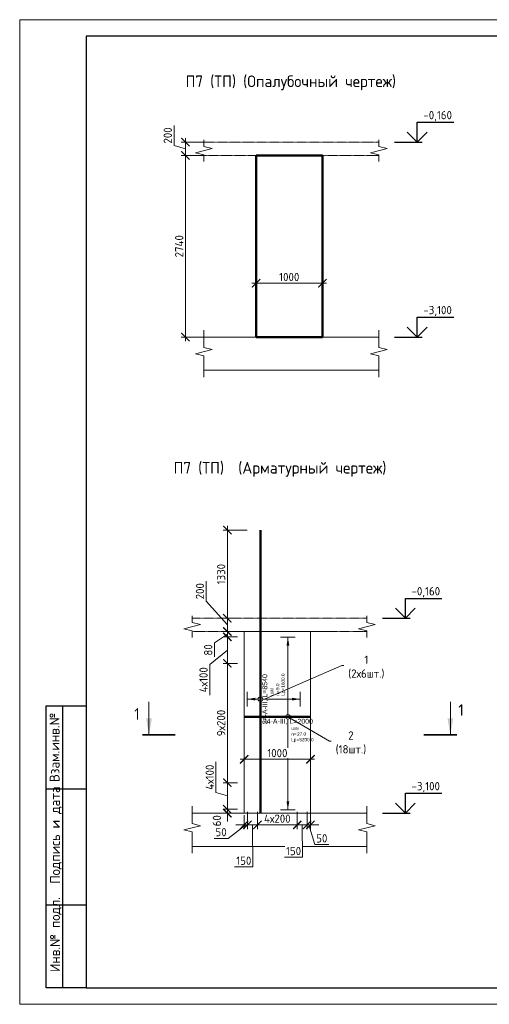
# Model space of a CAD drawing. Header units: millimetres. Extents: x 349531 to 1063351, y -131924 to 96186.
# Tile 176 of 230: x 909161 to 923320, y -65812 to -36112. Entities that reach past the tile are written whole.
import ezdxf
from ezdxf import colors
from ezdxf.entities.mleader import LeaderData, LeaderLine
from ezdxf.enums import TextEntityAlignment as Align
from ezdxf.math import Vec2, Vec3

# ---------------------------------------------------------------- set-up
doc = ezdxf.new("R2010")
doc.units = ezdxf.units.MM
doc.set_wipeout_variables(frame=1)
doc.linetypes.add('01 Штриховая _4 мм_', pattern=[6, 3.5, -2.5])
for name, color, linetype, lineweight in [('AF_Perekritie', 90, 'Continuous', 18), ('AF_Stena', 90, 'Continuous', 18), ('KR_Fundament', 253, 'Continuous', 18), ('АрмСтер', 2, 'Continuous', 50), ('Выноски', 20, 'Continuous', 20), ('подоснова', 151, 'Continuous', 5), ('РАЗМЕРЫ', 1, 'Continuous', 9), ('Текст', 7, 'Continuous', 25), ('ТОНКИЕ', 7, 'Continuous', 9)]:
    doc.layers.add(name, color=color, linetype=linetype, lineweight=lineweight)
doc.layers.add('АрмСтер_атрибуты', color=2, linetype='Continuous', lineweight=0, plot=False)
doc.layers.add('ТОЛСТЫЕ_ОСНОВНЫЕ', color=6, linetype='Continuous')
doc.styles.add('GOST-2.304_Type-B', font='GOST_Common.ttf')
doc.styles.get("Standard").update_dxf_attribs({"font": 'arial.ttf'})
doc.styles.add('style1', font='GOST_Common.ttf', dxfattribs={"height": 500})
doc.styles.add('Аннотативный', font='arial.ttf')
doc.dimstyles.new('мой 25', dxfattribs={"dimscale": 100, "dimtxt": 2.5, "dimasz": 2.5, "dimexe": 1.25, "dimexo": 0.625, "dimtad": 1, "dimdec": 0, "dimlfac": 0.5, "dimtxsty": 'GOST-2.304_Type-B', "dimblk": 'ARCHTICK', "dimcen": 2.5, "dimdle": 1.25, "dimaunit": 1, "dimadec": 1, "dimazin": 2, "dimtfac": 1, "dimtdec": 0, "dimtmove": 1, "dimatfit": 3, "dimfxl": 6, "dimfxlon": 1, "dimtfill": 1, "dimlwd": -1, "dimlwe": -1, "dimarcsym": 0})

# ---------------------------------------------------------------- blocks, each defined once
blk = doc.blocks.new('_ArchTick')
at = {"color": 0, "linetype": 'ByBlock', "const_width": 0.15}
blk.add_lwpolyline([(-0.5, -0.5), (0.5, 0.5)], dxfattribs=at)
blk = doc.blocks.new('*D654')
at = {"layer": 'DEFPOINTS', "color": 0, "transparency": 16777216}
for p in [(918287, -42042), (916287, -42262), (918287, -44061)]:
    blk.add_point(p, dxfattribs=at)
at = {"layer": 'РАЗМЕРЫ', "color": 0, "linetype": 'Continuous', "transparency": 16777216}
for p, q in [((916287, -43461), (916287, -44186)), ((918287, -43461), (918287, -44186)), ((916162, -44061), (918412, -44061))]:
    blk.add_line(p, q, dxfattribs=at)
at = {"layer": 'РАЗМЕРЫ', "color": 0, "transparency": 16777216, "xscale": 250, "yscale": 250, "zscale": 250, "rotation": 180}
blk.add_blockref('_ArchTick', (916287, -44061), dxfattribs=at)
at = {"layer": 'РАЗМЕРЫ', "color": 0, "transparency": 16777216, "xscale": 250, "yscale": 250, "zscale": 250}
blk.add_blockref('_ArchTick', (918287, -44061), dxfattribs=at)
at = {"layer": 'РАЗМЕРЫ', "color": 0, "transparency": 16777216, "insert": (917287, -43873), "char_height": 250, "attachment_point": 5, "style": 'GOST-2.304_Type-B', "bg_fill": 3, "box_fill_scale": 1.1, "bg_fill_color": 256, "bg_fill_true_color": 13158600, "bg_fill_transparency": 0}
blk.add_mtext('1000', dxfattribs=at)
blk = doc.blocks.new('*D658')
at = {"layer": 'DEFPOINTS', "color": 0, "transparency": 16777216}
for p in [(915077, -39806), (914158, -40206), (915077, -40206)]:
    blk.add_point(p, dxfattribs=at)
at = {"layer": 'РАЗМЕРЫ', "color": 0, "linetype": 'Continuous', "transparency": 16777216}
for p, q in [((913814, -39903), (913814, -39303)), ((914158, -39681), (914158, -40331)), ((914158, -40006), (913814, -39903)), ((914758, -39806), (914033, -39806)), ((914758, -40206), (914033, -40206))]:
    blk.add_line(p, q, dxfattribs=at)
at = {"layer": 'РАЗМЕРЫ', "color": 0, "transparency": 16777216, "xscale": 250, "yscale": 250, "zscale": 250}
for p, rotation in [((914158, -39806), 90), ((914158, -40206), 270)]:
    blk.add_blockref('_ArchTick', p, dxfattribs=dict(at, rotation=rotation))
at = {"layer": 'РАЗМЕРЫ', "color": 0, "transparency": 16777216, "insert": (913626, -39603), "char_height": 250, "attachment_point": 5, "rotation": 90, "style": 'GOST-2.304_Type-B', "bg_fill": 3, "box_fill_scale": 1.1, "bg_fill_color": 256, "bg_fill_true_color": 13158600, "bg_fill_transparency": 0}
blk.add_mtext('200', dxfattribs=at)
blk = doc.blocks.new('*D659')
at = {"layer": 'DEFPOINTS', "color": 0, "transparency": 16777216}
for p in [(915077, -40206), (914158, -45686), (915635, -45686)]:
    blk.add_point(p, dxfattribs=at)
at = {"layer": 'РАЗМЕРЫ', "color": 0, "linetype": 'Continuous', "transparency": 16777216}
for p, q in [((914158, -40081), (914158, -45811)), ((914758, -40206), (914033, -40206)), ((914758, -45686), (914033, -45686))]:
    blk.add_line(p, q, dxfattribs=at)
at = {"layer": 'РАЗМЕРЫ', "color": 0, "transparency": 16777216, "xscale": 250, "yscale": 250, "zscale": 250}
for p, rotation in [((914158, -40206), 90), ((914158, -45686), 270)]:
    blk.add_blockref('_ArchTick', p, dxfattribs=dict(at, rotation=rotation))
at = {"layer": 'РАЗМЕРЫ', "color": 0, "transparency": 16777216, "insert": (913970, -42946), "char_height": 250, "attachment_point": 5, "rotation": 90, "style": 'GOST-2.304_Type-B', "bg_fill": 3, "box_fill_scale": 1.1, "bg_fill_color": 256, "bg_fill_true_color": 13158600, "bg_fill_transparency": 0}
blk.add_mtext('2740', dxfattribs=at)
blk = doc.blocks.new('*U1380')
at = {"layer": 'ТОЛСТЫЕ_ОСНОВНЫЕ'}
for p, q in [((8, 5), (8, 90)), ((8, 90), (20, 90)), ((13, 5), (13, 90)), ((8, 65), (20, 65)), ((8, 30), (20, 30)), ((20, 5), (8, 5))]:
    blk.add_line(p, q, dxfattribs=at)
at = {"layer": 'ТОЛСТЫЕ_ОСНОВНЫЕ', "color": 6}
blk.add_lwpolyline([(20, 5), (415, 5), (415, 292), (20, 292)], close=True, dxfattribs=at)
at = {"layer": 'ТОНКИЕ'}
blk.add_lwpolyline([(0, 0), (420, 0), (420, 297), (0, 297)], close=True, dxfattribs=at)
at = {"layer": 'Текст', "style": 'style1'}
for s, p in [('Взам.инв.№', (10.5, 77.5)), ('Подпись и дата', (10.89, 51.06)), ('Инв.№ подл.', (10.89, 21.06))]:
    blk.add_text(s, height=3, rotation=90, dxfattribs=at).set_placement(p, align=Align.MIDDLE)
blk = doc.blocks.new('_None')
blk = doc.blocks.new('*D660')
at = {"layer": 'DEFPOINTS', "color": 0, "transparency": 16777216}
for p in [(915421, -54167), (915890, -54167), (915890, -54567)]:
    blk.add_point(p, dxfattribs=at)
at = {"layer": 'РАЗМЕРЫ', "color": 0, "linetype": 'Continuous', "transparency": 16777216}
for p, q in [((914783, -53652), (914783, -53052)), ((915421, -54367), (914783, -53652)), ((915421, -54692), (915421, -54042)), ((915828, -54167), (915296, -54167)), ((915828, -54567), (915296, -54567))]:
    blk.add_line(p, q, dxfattribs=at)
at = {"layer": 'РАЗМЕРЫ', "color": 0, "transparency": 16777216, "xscale": 250, "yscale": 250, "zscale": 250}
for p, rotation in [((915421, -54167), 90), ((915421, -54567), 270)]:
    blk.add_blockref('_ArchTick', p, dxfattribs=dict(at, rotation=rotation))
at = {"layer": 'РАЗМЕРЫ', "color": 0, "transparency": 16777216, "insert": (914595, -53352), "char_height": 250, "attachment_point": 5, "rotation": 90, "style": 'GOST-2.304_Type-B', "bg_fill": 3, "box_fill_scale": 1.1, "bg_fill_color": 256, "bg_fill_true_color": 13158600, "bg_fill_transparency": 0}
blk.add_mtext('200', dxfattribs=at)
blk = doc.blocks.new('*D652')
at = {"layer": 'DEFPOINTS', "color": 0, "transparency": 16777216}
for p in [(915421, -51507), (916417, -51507), (915890, -54167)]:
    blk.add_point(p, dxfattribs=at)
at = {"layer": 'РАЗМЕРЫ', "color": 0, "linetype": 'Continuous', "transparency": 16777216}
for p, q in [((916021, -51507), (915296, -51507)), ((915421, -54292), (915421, -51382)), ((915828, -54167), (915296, -54167))]:
    blk.add_line(p, q, dxfattribs=at)
at = {"layer": 'РАЗМЕРЫ', "color": 0, "transparency": 16777216, "xscale": 250, "yscale": 250, "zscale": 250}
for p, rotation in [((915421, -51507), 90), ((915421, -54167), 270)]:
    blk.add_blockref('_ArchTick', p, dxfattribs=dict(at, rotation=rotation))
at = {"layer": 'РАЗМЕРЫ', "color": 0, "transparency": 16777216, "insert": (915234, -52837), "char_height": 250, "attachment_point": 5, "rotation": 90, "style": 'GOST-2.304_Type-B', "bg_fill": 3, "box_fill_scale": 1.1, "bg_fill_color": 256, "bg_fill_true_color": 13158600, "bg_fill_transparency": 0}
blk.add_mtext('1330', dxfattribs=at)
blk = doc.blocks.new('*U672')
at = {"layer": 'РАЗМЕРЫ'}
for p, q in [((112, 1200), (-112, 1200)), ((112, -1400), (-112, -1400))]:
    blk.add_line(p, q, dxfattribs=at)
at = {"layer": 'РАЗМЕРЫ', "ltscale": 15}
blk.add_line((0, -1400), (0, 1200), dxfattribs=at)
at = {"layer": 'РАЗМЕРЫ'}
for points in [[(0, 1200), (21, 1075), (-21, 1075)], [(0, -1400), (21, -1275), (-21, -1275)]]:
    blk.add_solid(points, dxfattribs=at)
at = {"layer": 'АрмСтер_атрибуты', "color": 215, "ltscale": 15, "style": 'Аннотативный'}
for s, p in [('шаг', (51, -194)), ('n=', (51, -285)), ('Lр=', (50, -368))]:
    blk.add_text(s, height=50, dxfattribs=at).set_placement(p)
at = {"layer": 'АрмСтер_атрибуты', "flags": 9}
for tag, p in [('МАССА', (-1034, -10)), ('ОБОЗНАЧЕНИЕ', (-1034, -124))]:
    blk.add_attdef(tag, p, '', height=75, dxfattribs=at)
at = {"layer": 'АрмСтер_атрибуты', "style": 'Аннотативный', "flags": 8}
blk.add_attdef('ПОЗ', (110, 30), '', height=75, dxfattribs=at)
at = {"layer": 'АрмСтер_атрибуты', "color": 215, "style": 'Аннотативный'}
for tag, p, flags in [('ШАГ', (191, -194), 10), ('КОЛ', (138, -285), 8), ('ШИРИНА', (173, -368), 8)]:
    blk.add_attdef(tag, p, '', height=50, dxfattribs=dict(at, flags=flags))
at = {"linetype": 'Continuous', "lineweight": 0}
blk.add_wipeout([(35, 0), (28, 21), (11, 33), (-11, 33), (-28, 21), (-35, 0), (-28, -21), (-11, -33), (11, -33), (28, -21)], dxfattribs=at)
at = {"color": 0, "linetype": 'ByBlock', "lineweight": -2, "ltscale": 100}
blk.add_line((-658, 0), (342, 0), dxfattribs=at)
at = {"layer": 'РАЗМЕРЫ'}
blk.add_circle((0, 0), 35, dxfattribs=at)
at = {"layer": 'АрмСтер_атрибуты', "style": 'Аннотативный', "flags": 8}
blk.add_attdef('НАИМЕНОВАНИЕ', text='', height=75, dxfattribs=at).set_placement((0, -29), align=Align.TOP_CENTER)
blk = doc.blocks.new('*U673')
at = {"layer": 'РАЗМЕРЫ'}
for p, q in [((112, 200), (-112, 200)), ((112, -600), (-112, -600))]:
    blk.add_line(p, q, dxfattribs=at)
at = {"layer": 'РАЗМЕРЫ', "ltscale": 15}
blk.add_line((0, -600), (0, 200), dxfattribs=at)
at = {"layer": 'РАЗМЕРЫ'}
for points in [[(0, 200), (21, 75), (-21, 75)], [(0, -600), (21, -475), (-21, -475)]]:
    blk.add_solid(points, dxfattribs=at)
at = {"layer": 'АрмСтер_атрибуты', "color": 215, "ltscale": 15, "style": 'Аннотативный'}
for s, p in [('шаг', (51, -194)), ('n=', (51, -285)), ('Lр=', (50, -368))]:
    blk.add_text(s, height=50, dxfattribs=at).set_placement(p)
at = {"layer": 'АрмСтер_атрибуты', "flags": 9}
for tag, p in [('МАССА', (-2096, -10)), ('ОБОЗНАЧЕНИЕ', (-2096, -124))]:
    blk.add_attdef(tag, p, '', height=75, dxfattribs=at)
at = {"layer": 'АрмСтер_атрибуты', "style": 'Аннотативный', "flags": 8}
blk.add_attdef('ПОЗ', (110, 30), '', height=75, dxfattribs=at)
at = {"layer": 'АрмСтер_атрибуты', "color": 215, "style": 'Аннотативный'}
for tag, p, flags in [('ШАГ', (191, -194), 10), ('КОЛ', (138, -285), 8), ('ШИРИНА', (173, -368), 8)]:
    blk.add_attdef(tag, p, '', height=50, dxfattribs=dict(at, flags=flags))
at = {"linetype": 'Continuous', "lineweight": 0}
blk.add_wipeout([(35, 0), (28, 21), (11, 33), (-11, 33), (-28, 21), (-35, 0), (-28, -21), (-11, -33), (11, -33), (28, -21)], dxfattribs=at)
at = {"color": 0, "linetype": 'ByBlock', "lineweight": -2, "ltscale": 100}
blk.add_line((-1720, 0), (2550, 0), dxfattribs=at)
at = {"layer": 'РАЗМЕРЫ'}
blk.add_circle((0, 0), 35, dxfattribs=at)
at = {"layer": 'АрмСтер_атрибуты', "style": 'Аннотативный', "flags": 8}
blk.add_attdef('НАИМЕНОВАНИЕ', text='', height=75, dxfattribs=at).set_placement((0, -29), align=Align.TOP_CENTER)
blk = doc.blocks.new('*D647')
at = {"layer": 'DEFPOINTS', "color": 0, "transparency": 16777216}
for p in [(915421, -54567), (915559, -54567), (915787, -54727)]:
    blk.add_point(p, dxfattribs=at)
at = {"layer": 'РАЗМЕРЫ', "color": 0, "linetype": 'Continuous', "transparency": 16777216}
for p, q in [((915421, -54647), (915032, -54910)), ((915496, -54567), (915296, -54567)), ((915421, -54852), (915421, -54442)), ((915032, -54910), (915032, -55335)), ((915724, -54727), (915296, -54727))]:
    blk.add_line(p, q, dxfattribs=at)
at = {"layer": 'РАЗМЕРЫ', "color": 0, "transparency": 16777216, "xscale": 250, "yscale": 250, "zscale": 250}
for p, rotation in [((915421, -54567), 90), ((915421, -54727), 270)]:
    blk.add_blockref('_ArchTick', p, dxfattribs=dict(at, rotation=rotation))
at = {"layer": 'РАЗМЕРЫ', "color": 0, "transparency": 16777216, "insert": (914844, -55123), "char_height": 250, "attachment_point": 5, "rotation": 90, "style": 'GOST-2.304_Type-B', "bg_fill": 3, "box_fill_scale": 1.1, "bg_fill_color": 256, "bg_fill_true_color": 13158600, "bg_fill_transparency": 0}
blk.add_mtext('80', dxfattribs=at)
blk = doc.blocks.new('*D648')
at = {"layer": 'DEFPOINTS', "color": 0, "transparency": 16777216}
for p in [(915787, -59127), (915421, -59927), (915787, -59927)]:
    blk.add_point(p, dxfattribs=at)
at = {"layer": 'РАЗМЕРЫ', "color": 0, "linetype": 'Continuous', "transparency": 16777216}
for p, q in [((915078, -59423), (915078, -58498)), ((915421, -59002), (915421, -60052)), ((915724, -59127), (915296, -59127)), ((915421, -59527), (915078, -59423)), ((915724, -59927), (915296, -59927))]:
    blk.add_line(p, q, dxfattribs=at)
at = {"layer": 'РАЗМЕРЫ', "color": 0, "transparency": 16777216, "xscale": 250, "yscale": 250, "zscale": 250}
for p, rotation in [((915421, -59127), 90), ((915421, -59927), 270)]:
    blk.add_blockref('_ArchTick', p, dxfattribs=dict(at, rotation=rotation))
at = {"layer": 'РАЗМЕРЫ', "color": 0, "transparency": 16777216, "insert": (914890, -58961), "char_height": 250, "attachment_point": 5, "rotation": 90, "style": 'GOST-2.304_Type-B', "bg_fill": 3, "box_fill_scale": 1.1, "bg_fill_color": 256, "bg_fill_true_color": 13158600, "bg_fill_transparency": 0}
blk.add_mtext('4х100', dxfattribs=at)
blk = doc.blocks.new('*D649')
at = {"layer": 'DEFPOINTS', "color": 0, "transparency": 16777216}
for p in [(915421, -55527), (915787, -55527), (915787, -59127)]:
    blk.add_point(p, dxfattribs=at)
at = {"layer": 'РАЗМЕРЫ', "color": 0, "linetype": 'Continuous', "transparency": 16777216}
for p, q in [((915724, -55527), (915296, -55527)), ((915421, -59252), (915421, -55402)), ((915724, -59127), (915296, -59127))]:
    blk.add_line(p, q, dxfattribs=at)
at = {"layer": 'РАЗМЕРЫ', "color": 0, "transparency": 16777216, "xscale": 250, "yscale": 250, "zscale": 250}
for p, rotation in [((915421, -55527), 90), ((915421, -59127), 270)]:
    blk.add_blockref('_ArchTick', p, dxfattribs=dict(at, rotation=rotation))
at = {"layer": 'РАЗМЕРЫ', "color": 0, "transparency": 16777216, "insert": (915234, -57327), "char_height": 250, "attachment_point": 5, "rotation": 90, "style": 'GOST-2.304_Type-B', "bg_fill": 3, "box_fill_scale": 1.1, "bg_fill_color": 256, "bg_fill_true_color": 13158600, "bg_fill_transparency": 0}
blk.add_mtext('9х200', dxfattribs=at)
blk = doc.blocks.new('*D650')
at = {"layer": 'DEFPOINTS', "color": 0, "transparency": 16777216}
for p in [(915787, -54727), (915421, -55527), (915685, -55527)]:
    blk.add_point(p, dxfattribs=at)
at = {"layer": 'РАЗМЕРЫ', "color": 0, "linetype": 'Continuous', "transparency": 16777216}
for p, q in [((915421, -54602), (915421, -55652)), ((915724, -54727), (915296, -54727)), ((915421, -55127), (914890, -55560)), ((915622, -55527), (915296, -55527)), ((914890, -55560), (914890, -56485))]:
    blk.add_line(p, q, dxfattribs=at)
at = {"layer": 'РАЗМЕРЫ', "color": 0, "transparency": 16777216, "xscale": 250, "yscale": 250, "zscale": 250}
for p, rotation in [((915421, -54727), 90), ((915421, -55527), 270)]:
    blk.add_blockref('_ArchTick', p, dxfattribs=dict(at, rotation=rotation))
at = {"layer": 'РАЗМЕРЫ', "color": 0, "transparency": 16777216, "insert": (914703, -56022), "char_height": 250, "attachment_point": 5, "rotation": 90, "style": 'GOST-2.304_Type-B', "bg_fill": 3, "box_fill_scale": 1.1, "bg_fill_color": 256, "bg_fill_true_color": 13158600, "bg_fill_transparency": 0}
blk.add_mtext('4х100', dxfattribs=at)
blk = doc.blocks.new('*D651')
at = {"layer": 'DEFPOINTS', "color": 0, "transparency": 16777216}
for p in [(915787, -59927), (915421, -60047), (915541, -60047)]:
    blk.add_point(p, dxfattribs=at)
at = {"layer": 'РАЗМЕРЫ', "color": 0, "linetype": 'Continuous', "transparency": 16777216}
for p, q in [((915421, -59927), (915421, -59677)), ((915724, -59927), (915296, -59927)), ((915421, -59927), (915421, -60047)), ((915479, -60047), (915296, -60047)), ((915421, -60047), (915421, -60297))]:
    blk.add_line(p, q, dxfattribs=at)
at = {"layer": 'РАЗМЕРЫ', "color": 0, "transparency": 16777216, "insert": (915105, -60275), "char_height": 250, "attachment_point": 5, "rotation": 90, "style": 'GOST-2.304_Type-B', "bg_fill": 3, "box_fill_scale": 1.1, "bg_fill_color": 256, "bg_fill_true_color": 13158600, "bg_fill_transparency": 0}
blk.add_mtext('60', dxfattribs=at)
at = {"layer": 'РАЗМЕРЫ', "color": 0, "transparency": 16777216, "xscale": 250, "yscale": 250, "zscale": 250}
for p, rotation in [((915421, -59927), 270), ((915421, -60047), 90)]:
    blk.add_blockref('_ArchTick', p, dxfattribs=dict(at, rotation=rotation))
blk = doc.blocks.new('*D671')
at = {"layer": 'DEFPOINTS', "color": 0, "transparency": 16777216}
for p in [(917929, -56403), (915929, -56623), (917929, -58421)]:
    blk.add_point(p, dxfattribs=at)
at = {"layer": 'РАЗМЕРЫ', "color": 0, "linetype": 'Continuous', "transparency": 16777216}
for p, q in [((915929, -57821), (915929, -58546)), ((917929, -57821), (917929, -58546)), ((915804, -58421), (918054, -58421))]:
    blk.add_line(p, q, dxfattribs=at)
at = {"layer": 'РАЗМЕРЫ', "color": 0, "transparency": 16777216, "xscale": 250, "yscale": 250, "zscale": 250, "rotation": 180}
blk.add_blockref('_ArchTick', (915929, -58421), dxfattribs=at)
at = {"layer": 'РАЗМЕРЫ', "color": 0, "transparency": 16777216, "xscale": 250, "yscale": 250, "zscale": 250}
blk.add_blockref('_ArchTick', (917929, -58421), dxfattribs=at)
at = {"layer": 'РАЗМЕРЫ', "color": 0, "transparency": 16777216, "insert": (916929, -58234), "char_height": 250, "attachment_point": 5, "style": 'GOST-2.304_Type-B', "bg_fill": 3, "box_fill_scale": 1.1, "bg_fill_color": 256, "bg_fill_true_color": 13158600, "bg_fill_transparency": 0}
blk.add_mtext('1000', dxfattribs=at)
blk = doc.blocks.new('*D674')
at = {"layer": 'DEFPOINTS', "color": 0, "lineweight": 50, "transparency": 16777216}
for p in [(916029, -59957), (915929, -60047), (915929, -60400)]:
    blk.add_point(p, dxfattribs=at)
at = {"layer": 'РАЗМЕРЫ', "color": 0, "linetype": 'Continuous', "transparency": 16777216}
for p, q in [((915929, -60109), (915929, -60525)), ((916029, -60020), (916029, -60525)), ((915979, -60400), (915445, -60806)), ((915929, -60400), (915679, -60400)), ((916029, -60400), (915929, -60400)), ((916029, -60400), (915929, -60400)), ((916029, -60400), (916279, -60400)), ((915445, -60806), (915020, -60806))]:
    blk.add_line(p, q, dxfattribs=at)
at = {"layer": 'РАЗМЕРЫ', "color": 0, "transparency": 16777216, "xscale": 250, "yscale": 250, "zscale": 250}
blk.add_blockref('_ArchTick', (915929, -60400), dxfattribs=at)
at = {"layer": 'РАЗМЕРЫ', "color": 0, "transparency": 16777216, "xscale": 250, "yscale": 250, "zscale": 250, "rotation": 180}
blk.add_blockref('_ArchTick', (916029, -60400), dxfattribs=at)
at = {"layer": 'РАЗМЕРЫ', "color": 0, "transparency": 16777216, "insert": (915232, -60618), "char_height": 250, "attachment_point": 5, "style": 'GOST-2.304_Type-B', "bg_fill": 3, "box_fill_scale": 1.1, "bg_fill_color": 256, "bg_fill_true_color": 13158600, "bg_fill_transparency": 0}
blk.add_mtext('50', dxfattribs=at)
blk = doc.blocks.new('*D675')
at = {"layer": 'DEFPOINTS', "color": 0, "transparency": 16777216}
for p in [(917829, -59947), (917929, -59982), (917929, -60400)]:
    blk.add_point(p, dxfattribs=at)
at = {"layer": 'РАЗМЕРЫ', "color": 0, "linetype": 'Continuous', "transparency": 16777216}
for p, q in [((917829, -60010), (917829, -60525)), ((917929, -60044), (917929, -60525)), ((917829, -60400), (917579, -60400)), ((917829, -60400), (917929, -60400)), ((917829, -60400), (917929, -60400)), ((917879, -60400), (918057, -60993)), ((917929, -60400), (918179, -60400)), ((918057, -60993), (918482, -60993))]:
    blk.add_line(p, q, dxfattribs=at)
at = {"layer": 'РАЗМЕРЫ', "color": 0, "transparency": 16777216, "insert": (918269, -60806), "char_height": 250, "attachment_point": 5, "style": 'GOST-2.304_Type-B', "bg_fill": 3, "box_fill_scale": 1.1, "bg_fill_color": 256, "bg_fill_true_color": 13158600, "bg_fill_transparency": 0}
blk.add_mtext('50', dxfattribs=at)
at = {"layer": 'РАЗМЕРЫ', "color": 0, "transparency": 16777216, "xscale": 250, "yscale": 250, "zscale": 250}
blk.add_blockref('_ArchTick', (917829, -60400), dxfattribs=at)
at = {"layer": 'РАЗМЕРЫ', "color": 0, "transparency": 16777216, "xscale": 250, "yscale": 250, "zscale": 250, "rotation": 180}
blk.add_blockref('_ArchTick', (917929, -60400), dxfattribs=at)
blk = doc.blocks.new('*D1538')
at = {"layer": 'DEFPOINTS', "color": 0, "transparency": 16777216}
for p in [(917529, -59947), (917529, -60400)]:
    blk.add_point(p, dxfattribs=at)
at = {"layer": 'РАЗМЕРЫ', "color": 0, "linetype": 'Continuous', "transparency": 16777216}
for p, q in [((916329, -60010), (916329, -60525)), ((917529, -60010), (917529, -60525)), ((916204, -60400), (917654, -60400))]:
    blk.add_line(p, q, dxfattribs=at)
at = {"layer": 'РАЗМЕРЫ', "color": 0, "transparency": 16777216, "xscale": 250, "yscale": 250, "zscale": 250, "rotation": 180}
blk.add_blockref('_ArchTick', (916329, -60400), dxfattribs=at)
at = {"layer": 'РАЗМЕРЫ', "color": 0, "transparency": 16777216, "xscale": 250, "yscale": 250, "zscale": 250}
blk.add_blockref('_ArchTick', (917529, -60400), dxfattribs=at)
at = {"layer": 'РАЗМЕРЫ', "color": 0, "transparency": 16777216, "insert": (916929, -60212), "char_height": 250, "attachment_point": 5, "style": 'GOST-2.304_Type-B', "bg_fill": 3, "box_fill_scale": 1.1, "bg_fill_color": 256, "bg_fill_true_color": 13158600, "bg_fill_transparency": 0}
blk.add_mtext('4х200', dxfattribs=at)
at = {"layer": 'DEFPOINTS', "color": 0, "transparency": 16777216}
blk.add_point((916329, -59947), dxfattribs=at)
blk = doc.blocks.new('*D1540')
at = {"layer": 'DEFPOINTS', "color": 0, "lineweight": 50, "transparency": 16777216}
for p in [(917529, -59947), (917829, -59947), (917829, -60400)]:
    blk.add_point(p, dxfattribs=at)
at = {"layer": 'РАЗМЕРЫ', "color": 0, "linetype": 'Continuous', "transparency": 16777216}
for p, q in [((917529, -60010), (917529, -60525)), ((917829, -60010), (917829, -60525)), ((917404, -60400), (917954, -60400)), ((917679, -60400), (917692, -61376)), ((917692, -61376), (917142, -61376))]:
    blk.add_line(p, q, dxfattribs=at)
at = {"layer": 'РАЗМЕРЫ', "color": 0, "transparency": 16777216, "xscale": 250, "yscale": 250, "zscale": 250, "rotation": 180}
blk.add_blockref('_ArchTick', (917529, -60400), dxfattribs=at)
at = {"layer": 'РАЗМЕРЫ', "color": 0, "transparency": 16777216, "xscale": 250, "yscale": 250, "zscale": 250}
blk.add_blockref('_ArchTick', (917829, -60400), dxfattribs=at)
at = {"layer": 'РАЗМЕРЫ', "color": 0, "transparency": 16777216, "insert": (917417, -61188), "char_height": 250, "attachment_point": 5, "style": 'GOST-2.304_Type-B', "bg_fill": 3, "box_fill_scale": 1.1, "bg_fill_color": 256, "bg_fill_true_color": 13158600, "bg_fill_transparency": 0}
blk.add_mtext('150', dxfattribs=at)
blk = doc.blocks.new('*D1539')
at = {"layer": 'DEFPOINTS', "color": 0, "lineweight": 50, "transparency": 16777216}
for p in [(916029, -59947), (916329, -59947), (916329, -60400)]:
    blk.add_point(p, dxfattribs=at)
at = {"layer": 'РАЗМЕРЫ', "color": 0, "linetype": 'Continuous', "transparency": 16777216}
for p, q in [((916029, -60010), (916029, -60525)), ((916329, -60010), (916329, -60525)), ((915904, -60400), (916454, -60400)), ((916179, -60400), (916192, -61667)), ((916192, -61667), (915642, -61667))]:
    blk.add_line(p, q, dxfattribs=at)
at = {"layer": 'РАЗМЕРЫ', "color": 0, "transparency": 16777216, "xscale": 250, "yscale": 250, "zscale": 250, "rotation": 180}
blk.add_blockref('_ArchTick', (916029, -60400), dxfattribs=at)
at = {"layer": 'РАЗМЕРЫ', "color": 0, "transparency": 16777216, "xscale": 250, "yscale": 250, "zscale": 250}
blk.add_blockref('_ArchTick', (916329, -60400), dxfattribs=at)
at = {"layer": 'РАЗМЕРЫ', "color": 0, "transparency": 16777216, "insert": (915917, -61480), "char_height": 250, "attachment_point": 5, "style": 'GOST-2.304_Type-B', "bg_fill": 3, "box_fill_scale": 1.1, "bg_fill_color": 256, "bg_fill_true_color": 13158600, "bg_fill_transparency": 0}
blk.add_mtext('150', dxfattribs=at)

msp = doc.modelspace()

# ---------------------------------------------------------------- hatches: boundary and pattern name
at = {"layer": 'Выноски'}
for points in [[(913058, -57684.6), (913146.2, -57184.6), (912969.9, -57184.6)], [(922144.7, -57684.6), (922232.9, -57184.6), (922056.6, -57184.6)]]:
    msp.add_hatch(color=256, dxfattribs=at).paths.add_polyline_path(points, flags=0)

# ---------------------------------------------------------------- linework, layer by layer
for points in [[(921145.9, -39205.8), (922251.2, -39205.8)], [(921145.9, -39805.8), (921145.9, -39205.8)], [(921445.9, -39505.8), (921145.9, -39805.8), (920845.9, -39505.8)], [(920461.4, -39805.8), (921295.9, -39805.8)], [(921145.9, -45085.8), (922251.2, -45085.8)], [(921145.9, -45685.8), (921145.9, -45085.8)], [(921445.9, -45385.8), (921145.9, -45685.8), (920845.9, -45385.8)], [(920461.4, -45685.8), (921295.9, -45685.8)], [(920787.9, -53566.6), (921893.2, -53566.6)], [(920787.9, -54166.6), (920787.9, -53566.6)], [(921087.9, -53866.6), (920787.9, -54166.6), (920487.9, -53866.6)], [(920103.3, -54166.6), (920937.9, -54166.6)], [(920787.9, -59446.6), (921893.2, -59446.6)], [(920787.9, -60046.6), (920787.9, -59446.6)], [(921087.9, -59746.6), (920787.9, -60046.6), (920487.9, -59746.6)], [(920103.3, -60046.6), (920937.9, -60046.6)]]:
    msp.add_lwpolyline(points)
at = {"layer": 'AF_Perekritie', "linetype": '01 Штриховая _4 мм_', "lineweight": 9}
for p, q in [((919906.9, -39805.8), (914716.1, -39805.8)), ((919907, -39805.8), (919988.4, -39805.8)), ((914716.1, -40205.8), (919906.9, -40205.8)), ((919988.4, -40205.8), (919907, -40205.8)), ((919549, -54166.6), (919630.3, -54166.6)), ((919630.3, -54566.6), (919549, -54566.6))]:
    msp.add_line(p, q, dxfattribs=at)
at = {"layer": 'AF_Stena', "lineweight": 50}
for p, q in [((918286.9, -40205.8), (916286.9, -40205.8)), ((916286.9, -40205.8), (916286.9, -45685.8)), ((918286.9, -45685.8), (918286.9, -40205.8)), ((916286.9, -45685.8), (918286.9, -45685.8))]:
    msp.add_line(p, q, dxfattribs=at)
at = {"layer": 'AF_Stena', "lineweight": 20}
msp.add_line((917928.8, -60046.6), (917928.8, -54566.6), dxfattribs=at)
for points in [[(914716.1, -39880.8), (914716.1, -39730.8)], [(919988.4, -39880.8), (919988.4, -39730.8)], [(914966.1, -39998.3), (914466.1, -40123.3)], [(914716.1, -39880.8), (914716.1, -39935.8)], [(914716.1, -39935.8), (914966.1, -39998.3)], [(920238.4, -39998.3), (919738.4, -40123.3)], [(919988.4, -39880.8), (919988.4, -39935.8)], [(919988.4, -39935.8), (920238.4, -39998.3)], [(914466.1, -40123.3), (914716.1, -40185.8)], [(914716.1, -40185.8), (914716.1, -40240.8)], [(914716.1, -40240.8), (914716.1, -40390.8)], [(919738.4, -40123.3), (919988.4, -40185.8)], [(919988.4, -40185.8), (919988.4, -40240.8)], [(919988.4, -40240.8), (919988.4, -40390.8)], [(914716.1, -45945.4), (914716.1, -45473.6)], [(919988.4, -45945.4), (919988.4, -45473.6)], [(914716.1, -45945.4), (914716.1, -46000.4)], [(914716.1, -46000.4), (914966.1, -46062.9)], [(919988.4, -45945.4), (919988.4, -46000.4)], [(919988.4, -46000.4), (920238.4, -46062.9)], [(914966.1, -46062.9), (914466.1, -46187.9)], [(914466.1, -46187.9), (914716.1, -46250.4)], [(914716.1, -46250.4), (914716.1, -46305.4)], [(914716.1, -46305.4), (914716.1, -46891.1)], [(920238.4, -46062.9), (919738.4, -46187.9)], [(919738.4, -46187.9), (919988.4, -46250.4)], [(919988.4, -46250.4), (919988.4, -46305.4)], [(919988.4, -46305.4), (919988.4, -46891.1)], [(919630.3, -54241.6), (919630.3, -54091.6)], [(919630.3, -54241.6), (919630.3, -54296.6)], [(919630.3, -54296.6), (919880.3, -54359.1)], [(919880.3, -54359.1), (919380.3, -54484.1)], [(919380.3, -54484.1), (919630.3, -54546.6)], [(919630.3, -54546.6), (919630.3, -54601.6)], [(919630.3, -54601.6), (919630.3, -54751.6)], [(914358, -60306.3), (914358, -59834.4)], [(919630.3, -60306.3), (919630.3, -59834.4)], [(914608, -60423.8), (914108, -60548.8)], [(914108, -60548.8), (914358, -60611.3)], [(914358, -60306.3), (914358, -60361.3)], [(914358, -60361.3), (914608, -60423.8)], [(919880.3, -60423.8), (919380.3, -60548.8)], [(919380.3, -60548.8), (919630.3, -60611.3)], [(919630.3, -60306.3), (919630.3, -60361.3)], [(919630.3, -60361.3), (919880.3, -60423.8)], [(914358, -60611.3), (914358, -60666.3)], [(914358, -60666.3), (914358, -61252)], [(919630.3, -60611.3), (919630.3, -60666.3)], [(919630.3, -60666.3), (919630.3, -61252)]]:
    msp.add_lwpolyline(points, dxfattribs=at)
at = {"layer": 'KR_Fundament', "lineweight": 9}
for p, q in [((919988.4, -45685.8), (914716.1, -45685.8)), ((914716.1, -46685.8), (919988.4, -46685.8)), ((919630.3, -60046.6), (914358, -60046.6)), ((914358, -61046.6), (919630.3, -61046.6))]:
    msp.add_line(p, q, dxfattribs=at)
at = {"layer": 'Выноски'}
for p, q in [((913054.9, -57684.6), (913054.9, -56684.6)), ((922144.7, -57684.6), (922144.7, -56684.6))]:
    msp.add_line(p, q, dxfattribs=at)
for points in [[(913858, -57684.6, 50, 50, 0), (912858, -57684.6, 50, 50, 0)], [(921344.7, -57684.6, 50, 50, 0), (922344.7, -57684.6, 50, 50, 0)]]:
    msp.add_lwpolyline(points, format="xyseb", dxfattribs=at)

# ---------------------------------------------------------------- texts
at = {"style": 'GOST-2.304_Type-B'}
for s, p in [('-0,160', (921331.9, -39115.8)), ('-3,100', (921331.9, -44995.8)), ('-0,160', (920973.8, -53476.6)), ('-3,100', (920973.8, -59356.6))]:
    msp.add_text(s, height=250, dxfattribs=at).set_placement(p)
at = {"layer": 'Выноски', "style": 'GOST-2.304_Type-B'}
for p in [(912612.8, -57227.5), (922384.1, -57107.7)]:
    msp.add_text('1', height=350, dxfattribs=at).set_placement(p)
at = {"layer": 'РАЗМЕРЫ', "char_height": 350, "attachment_point": 5, "style": 'GOST-2.304_Type-B'}
for s, width, insert in [('П7 (ТП) (Опалубочный чертеж)', 9816.088, (917333.8, -38017.4)), ('П7 (ТП)  (Арматурный чертеж)', 10326.693, (917008, -49676.3))]:
    msp.add_mtext_dynamic_manual_height_columns(s, width=width, gutter_width=625, heights=[0], dxfattribs=dict(at, insert=insert))

# ---------------------------------------------------------------- leaders
at = {"layer": 'подоснова'}
ml = msp.add_multileader_mtext('Standard', dxfattribs=at)
ml.set_content('1 (2х6шт.)', color=256, style='GOST-2.304_Type-B')
ml.set_leader_properties(color=256, linetype='ByLayer', lineweight=15)
ml.set_arrow_properties(name='NONE')
ml.build(insert=Vec2(0, 0))
ml.multileader.update_dxf_attribs({"text_left_attachment_type": 6, "text_right_attachment_type": 6, "dogleg_length": 10, "arrow_head_size": 18})
ctx = ml.context
ctx.base_point, ctx.char_height, ctx.arrow_head_size, ctx.landing_gap_size, ctx.plane_origin = Vec3(918886.4, -55593.5), 250, 18, 20, Vec3(916132.8, -54290.9)
ctx.left_attachment, ctx.right_attachment, ctx.text_align_type = 6, 6, 1
notes = []
notes.append((ctx, [(0, (1, 1, 0), (918876.4, -55593.5), (1, 0), 10, [(0, [(916536.6, -56606.6)], 0, [])])]))
ctx.mtext.insert, ctx.mtext.width, ctx.mtext.alignment, ctx.mtext.flow_direction = Vec3(919611.7, -55293.5), 22.898, 2, 5
ml = msp.add_multileader_mtext('Standard', dxfattribs=at)
ml.set_content('2 (18шт.)', color=256, style='GOST-2.304_Type-B')
ml.set_leader_properties(color=256, linetype='ByLayer', lineweight=15)
ml.set_arrow_properties(name='NONE')
ml.build(insert=Vec2(0, 0))
ml.multileader.update_dxf_attribs({"text_left_attachment_type": 6, "text_right_attachment_type": 6, "dogleg_length": 10, "arrow_head_size": 18})
ctx = ml.context
ctx.base_point, ctx.char_height, ctx.arrow_head_size, ctx.landing_gap_size, ctx.plane_origin = Vec3(918509.5, -57878), 250, 18, 20, Vec3(916406.6, -57332)
ctx.left_attachment, ctx.right_attachment, ctx.text_align_type = 6, 6, 1
notes.append((ctx, [(0, (1, 1, 0), (918499.5, -57878), (1, 0), 10, [(0, [(917247.2, -57141)], 0, [])])]))
ctx.mtext.insert, ctx.mtext.width, ctx.mtext.alignment, ctx.mtext.flow_direction = Vec3(919147.3, -57578), 22.898, 2, 5
for ctx, leaders in notes:
    for number, flags, end, landing, length, lines in leaders:
        leader = LeaderData()
        leader.index, (leader.has_last_leader_line, leader.has_dogleg_vector, leader.attachment_direction) = number, flags
        leader.last_leader_point, leader.dogleg_vector, leader.dogleg_length = Vec3(end), Vec3(landing), length
        for number, points, colour, breaks in lines:
            line = LeaderLine()
            line.index, line.vertices, line.color, line.breaks = number, Vec3.list(points), colors.encode_raw_color(colour), breaks
            leader.lines.append(line)
        ctx.leaders.append(leader)

# ---------------------------------------------------------------- next in the draw order: dimensions: what is measured, and where the dimension line sits
at = {"layer": 'РАЗМЕРЫ'}
dim = msp.add_linear_dim(base=(914157.6, -40205.8), p1=(915076.6, -39805.8), p2=(915076.6, -40205.8), angle=90, dimstyle='мой 25', dxfattribs=at)
dim.commit()
dim.dimension.update_dxf_attribs({"geometry": '*D658', "text_midpoint": (913626.3, -39840.1)})
dim = msp.add_linear_dim(base=(918286.9, -44060.5), p1=(916286.9, -42262.5), p2=(918286.9, -42042), dimstyle='мой 25', dxfattribs=at)
dim.commit()
dim.dimension.update_dxf_attribs({"geometry": '*D654', "text_midpoint": (917286.9, -43873)})

# ---------------------------------------------------------------- next in the draw order: dimensions: what is measured, and where the dimension line sits
dim = msp.add_linear_dim(base=(914157.6, -45685.8), p1=(915076.6, -40205.8), p2=(915635.2, -45685.8), angle=90, dimstyle='мой 25', dxfattribs=at)
dim.commit()
dim.dimension.update_dxf_attribs({"geometry": '*D659', "text_midpoint": (913970.1, -42945.8)})

# ---------------------------------------------------------------- next in the draw order: block references
at = {"xscale": 100, "yscale": 100, "zscale": 100}
msp.add_blockref('*U1380', (909160.6, -65811.7), dxfattribs=at)

# ---------------------------------------------------------------- next in the draw order: dimensions: what is measured, and where the dimension line sits
at = {"layer": 'РАЗМЕРЫ'}
dim = msp.add_linear_dim(base=(915421.4, -54166.6), p1=(915890, -54566.6), p2=(915890, -54166.6), angle=90, dimstyle='мой 25', dxfattribs=at)
dim.commit()
dim.dimension.update_dxf_attribs({"geometry": '*D660', "text_midpoint": (914782.8, -53589.4), "dimtype": 160})

# ---------------------------------------------------------------- next in the draw order: linework, layer by layer
at = {"layer": 'AF_Perekritie', "linetype": '01 Штриховая _4 мм_', "lineweight": 9}
msp.add_line((914358, -54566.6), (919548.9, -54566.6), dxfattribs=at)
at = {"layer": 'AF_Stena', "lineweight": 20}
for p, q in [((918428.8, -54566.6), (915928.8, -54566.6)), ((915928.8, -54566.6), (915928.8, -60046.6))]:
    msp.add_line(p, q, dxfattribs=at)
for points in [[(914358, -54241.6), (914358, -54091.6)], [(914358, -54241.6), (914358, -54296.6)], [(914358, -54296.6), (914608, -54359.1)], [(914608, -54359.1), (914108, -54484.1)], [(914108, -54484.1), (914358, -54546.6)], [(914358, -54546.6), (914358, -54601.6)], [(914358, -54601.6), (914358, -54751.6)]]:
    msp.add_lwpolyline(points, dxfattribs=at)

# ---------------------------------------------------------------- next in the draw order: dimensions: what is measured, and where the dimension line sits
at = {"layer": 'РАЗМЕРЫ'}
dim = msp.add_linear_dim(base=(915421.4, -51507.2), p1=(915890, -54166.6), p2=(916416.9, -51507.2), angle=90, dimstyle='мой 25', dxfattribs=at)
dim.commit()
dim.dimension.update_dxf_attribs({"geometry": '*D652', "text_midpoint": (915233.9, -52836.9)})

# ---------------------------------------------------------------- next in the draw order: linework, layer by layer
at = {"layer": 'AF_Perekritie', "linetype": '01 Штриховая _4 мм_', "lineweight": 9}
msp.add_line((919548.9, -54166.6), (914358, -54166.6), dxfattribs=at)

# ---------------------------------------------------------------- next in the draw order: block references
at = {"layer": 'АрмСтер', "ltscale": 15}
ref = msp.add_blockref('*U672', (917247.2, -57141), dxfattribs=dict(at, xscale=2, yscale=2, zscale=2))
ref.add_attrib('НАИМЕНОВАНИЕ', '24-A-III, L=2000', dxfattribs={"layer": 'АрмСтер_атрибуты', "height": 150, "style": 'Аннотативный', "flags": 8}).set_placement((917247.2, -57199.7), align=Align.TOP_CENTER)
ref.add_attrib('КОЛ', '27.0', (917523.3, -57711.2), dxfattribs={"layer": 'АрмСтер_атрибуты', "color": 215, "height": 100, "style": 'Аннотативный', "flags": 8})
ref.add_attrib('ШИРИНА', '5200.0', (917593, -57876.6), dxfattribs={"layer": 'АрмСтер_атрибуты', "color": 215, "height": 100, "style": 'Аннотативный', "flags": 8})

# ---------------------------------------------------------------- next in the draw order: block references
ref = msp.add_blockref('*U673', (916416.9, -56606.6), dxfattribs=dict(at, xscale=2, yscale=2, zscale=2, rotation=90))
ref.add_attrib('НАИМЕНОВАНИЕ', '24-A-III, L=8540', dxfattribs={"layer": 'АрмСтер_атрибуты', "height": 150, "rotation": 90, "style": 'Аннотативный', "flags": 8}).set_placement((916475.6, -56606.6), align=Align.TOP_CENTER)
ref.add_attrib('КОЛ', '9.0', (916987.2, -56330.5), dxfattribs={"layer": 'АрмСтер_атрибуты', "color": 215, "height": 100, "rotation": 90, "style": 'Аннотативный', "flags": 8})
ref.add_attrib('ШИРИНА', '1600.0', (917152.5, -56260.8), dxfattribs={"layer": 'АрмСтер_атрибуты', "color": 215, "height": 100, "rotation": 90, "style": 'Аннотативный', "flags": 8})

# ---------------------------------------------------------------- next in the draw order: dimensions: what is measured, and where the dimension line sits
at = {"layer": 'РАЗМЕРЫ'}
dim = msp.add_linear_dim(base=(915421.4, -54566.6), p1=(915786.7, -54726.6), p2=(915558.5, -54566.6), angle=90, dimstyle='мой 25', dxfattribs=at)
dim.commit()
dim.dimension.update_dxf_attribs({"geometry": '*D647', "text_midpoint": (915031.5, -54972.9), "dimtype": 160})
dim = msp.add_linear_dim(base=(915421.4, -59926.6), p1=(915786.7, -59126.6), p2=(915786.7, -59926.6), angle=90, text='4х100', dimstyle='мой 25', dxfattribs=at)
dim.commit()
dim.dimension.update_dxf_attribs({"geometry": '*D648', "text_midpoint": (914890.1, -59361)})

# ---------------------------------------------------------------- next in the draw order: dimensions: what is measured, and where the dimension line sits
dim = msp.add_linear_dim(base=(915421.4, -55526.6), p1=(915786.7, -59126.6), p2=(915786.7, -55526.6), angle=90, text='9х200', dimstyle='мой 25', dxfattribs=at)
dim.commit()
dim.dimension.update_dxf_attribs({"geometry": '*D649', "text_midpoint": (915233.9, -57326.6)})
dim = msp.add_linear_dim(base=(915421.4, -60046.6), p1=(915786.7, -59926.6), p2=(915541.4, -60046.6), angle=90, dimstyle='мой 25', dxfattribs=at)
dim.commit()
dim.dimension.update_dxf_attribs({"geometry": '*D651', "text_midpoint": (915292.1, -60275.5), "dimtype": 160})
dim = msp.add_linear_dim(base=(917928.8, -60399.5), p1=(917828.8, -59947.1), p2=(917928.8, -59981.6), dimstyle='мой 25', dxfattribs=at)
dim.commit()
dim.dimension.update_dxf_attribs({"geometry": '*D675', "text_midpoint": (918119.4, -60805.8)})

# ---------------------------------------------------------------- next in the draw order: dimensions: what is measured, and where the dimension line sits
dim = msp.add_linear_dim(base=(915421.4, -55526.6), p1=(915786.7, -54726.6), p2=(915684.6, -55526.6), angle=90, text='4х100', dimstyle='мой 25', dxfattribs=at)
dim.commit()
dim.dimension.update_dxf_attribs({"geometry": '*D650', "text_midpoint": (914890.1, -55622.4), "dimtype": 160})
dim = msp.add_linear_dim(base=(915928.8, -60399.5), p1=(916028.8, -59957.1), p2=(915928.8, -60046.6), dimstyle='мой 25', dxfattribs=at)
dim.commit()
dim.dimension.update_dxf_attribs({"geometry": '*D674', "text_midpoint": (915382.1, -60805.8), "dimtype": 160})

# ---------------------------------------------------------------- next in the draw order: dimensions: what is measured, and where the dimension line sits
dim = msp.add_linear_dim(base=(917928.8, -58421.4), p1=(915928.8, -56623.3), p2=(917928.8, -56402.8), dimstyle='мой 25', dxfattribs=at)
dim.commit()
dim.dimension.update_dxf_attribs({"geometry": '*D671', "text_midpoint": (916928.8, -58233.9)})
dim = msp.add_linear_dim(base=(917528.8, -60399.5), p1=(916328.8, -59947.1), p2=(917528.8, -59947.1), text='4х200', dimstyle='мой 25', override={"dimlfac": 0.25}, dxfattribs=at)
dim.commit()
dim.dimension.update_dxf_attribs({"geometry": '*D1538', "text_midpoint": (916928.8, -60212)})

# ---------------------------------------------------------------- next in the draw order: dimensions: what is measured, and where the dimension line sits
for base, p1, p2, picture, middle in [((916328.8, -60399.5), (916028.8, -59947.1), (916328.8, -59947.1), '*D1539', (916129.8, -61667.4)), ((917828.8, -60399.5), (917528.8, -59947.1), (917828.8, -59947.1), '*D1540', (917629.8, -61376))]:
    dim = msp.add_linear_dim(base=base, p1=p1, p2=p2, dimstyle='мой 25', dxfattribs=at)
    dim.commit()
    dim.dimension.update_dxf_attribs({"geometry": picture, "text_midpoint": middle, "dimtype": 160})

doc.saveas('drawing.dxf')
